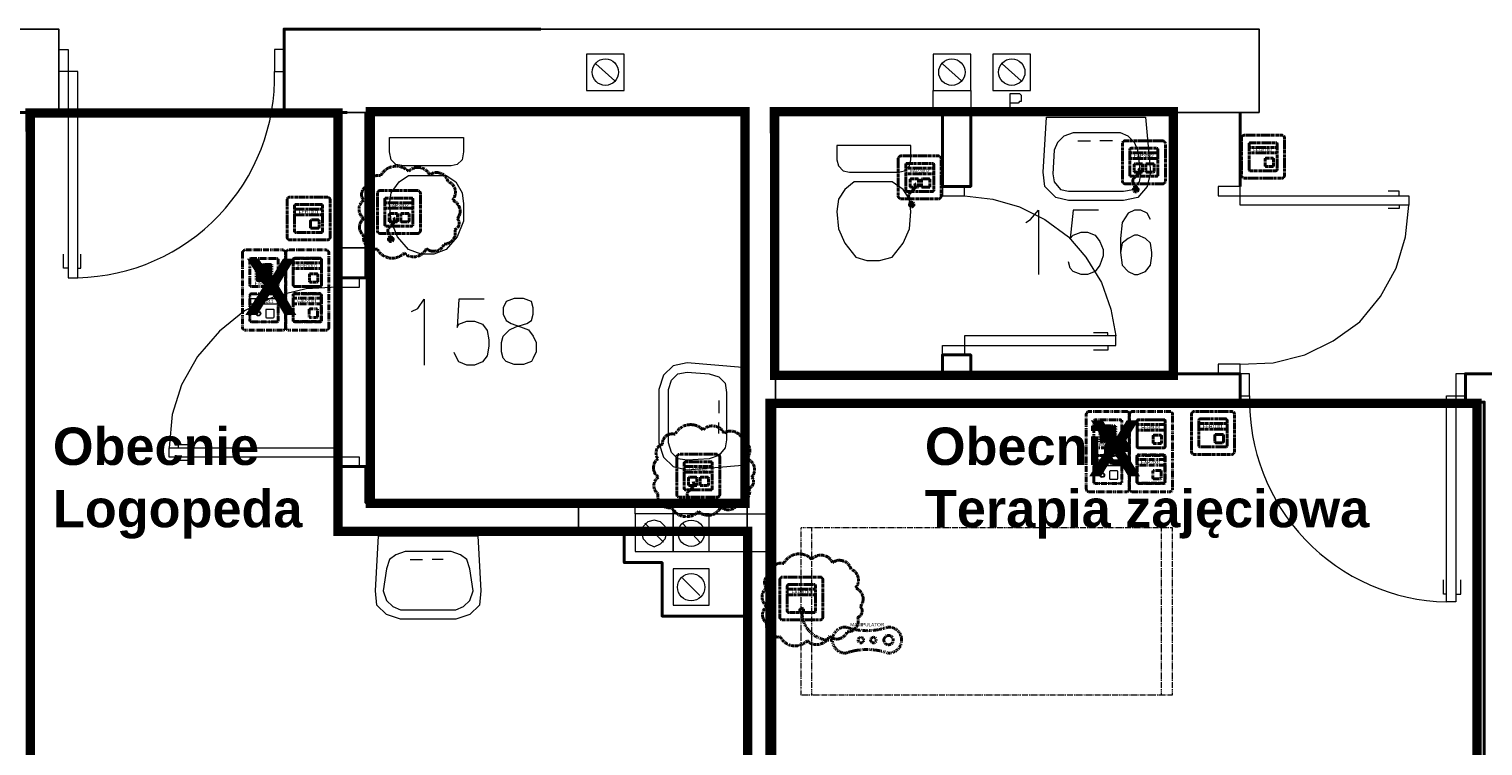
# Model space of a CAD drawing. Header units: millimetres. Extents: x 1 to 17496, y 1 to 30809.
# Tile 87 of 256: x 10915 to 11693, y 12607 to 12991. Entities that reach past the tile are written whole.
import ezdxf
from ezdxf.enums import TextEntityAlignment as Align

# ---------------------------------------------------------------- set-up
doc = ezdxf.new("R2010")
doc.units = ezdxf.units.MM
doc.linetypes.add('BORDER', pattern=[1.75, 0.5, -0.25, 0.5, -0.25, 0, -0.25])
doc.linetypes.add('CENTER', pattern=[2, 1.25, -0.25, 0.25, -0.25])
for name, color, linetype, lineweight in [('0_Przyz_do demontażu', 1, 'CENTER', 40), ('0_Przyz_do wyjasnienia', 90, 'CENTER', 40), ('0_Przyz_FAP2001', 1, 'BORDER', 40), ('0_Przyz_FAP3002', 1, 'CENTER', 40), ('0_Przyz_FAP3010', 1, 'CENTER', 40), ('0_Przyz_FEH-1001', 1, 'CENTER', 40), ('0_Przyz_FIM1100', 1, 'BORDER', 40), ('0_Przyz_Manipulator', 1, 'BORDER', 40), ('0_Przyz_opisy pom', 255, 'CENTER', 40), ('0_Przyz_Ramka x4', 1, 'BORDER', 40), ('0_Przyz_Sala chorych', 5, 'BORDER', 40), ('0_Przyz_WC pacjenta', 30, 'CENTER', 40), ('0_Przyz_łóżko', 150, 'BORDER', 40), ('2DE_OBJ_ABB-SIGNAL', 7, 'Continuous', 18)]:
    doc.layers.add(name, color=color, linetype=linetype, lineweight=lineweight)
for name, color, linetype in [('2DE_TXTMARK', 41, 'Continuous'), ('2DE_TXTNUM', 11, 'Continuous'), ('PDF _Geometria', 7, 'Continuous')]:
    doc.layers.add(name, color=color, linetype=linetype)
doc.styles.add('arial', font='arialbd.ttf')
doc.styles.add('CP_ATTR', font='ARIAL.TTF')
doc.styles.add('CP_ELATT', font='ARIAL.TTF')

# ---------------------------------------------------------------- blocks, each defined once
blk = doc.blocks.new('2de_abb_sig_045_1psoxj')
blk.add_lwpolyline([(0, 20), (0, 0, 0.414214), (1.5, -1.5), (21.5, -1.5, 0.414214), (23, 0), (23, 20, 0.414214), (21.5, 21.5), (1.5, 21.5, 0.414214)], format="xyb", close=True)
at = {"flags": 128}
for points in [[(4, 3.1), (4, 16.9)], [(4.6, 17.5), (18.4, 17.5)], [(19, 16.9), (19, 3.1)], [(18.4, 2.5), (4.6, 2.5)]]:
    blk.add_lwpolyline(points, dxfattribs=at)
for centre, start, end in [((4.6, 16.9), 90, 180), ((18.4, 16.9), 0, 90), ((4.6, 3.1), 180, 270), ((18.4, 3.1), 270, 0)]:
    blk.add_arc(centre, 0.6, start, end)
at = {"linetype": 'Continuous', "style": 'CP_ATTR', "flags": 9}
for tag in ['NAME', 'ARTICLE', 'MARK2', 'OTHER1', 'PRODUCT-TYPE', 'ORDER-NO', 'PRODUCER', 'VOLTAGE', 'CURRENT', 'POWER', 'CHARACTER', 'IP', 'OTHER', 'LINK', 'WEIGHT', 'NUMBER', 'GROUP', 'FUNCTION', 'EL-STATUS']:
    blk.add_attdef(tag, text='', height=0.00005, dxfattribs=at).set_placement((0, 0), align=Align.MIDDLE_LEFT)
at = {"layer": '2DE_TXTMARK', "linetype": 'ByBlock', "style": 'CP_ATTR', "width": 0.8, "flags": 8}
blk.add_attdef('MARK1', text='', height=1.8, dxfattribs=at).set_placement((11.5, 27), align=Align.CENTER)
at = {"layer": '2DE_TXTNUM', "style": 'CP_ELATT', "width": 0.8}
blk.add_attdef('TAG', text='', height=2.5, dxfattribs=at).set_placement((11.5, 23), align=Align.CENTER)
blk = doc.blocks.new('2de_abb_sig_012_53oms7o')
at = {"layer": '0_Przyz_FAP3010', "color": 1}
for p, q in [((15, 5), (0, 5)), ((15, 2), (0, 2)), ((6.68, -7.5), (6.68, -5.79)), ((8.63, -7.5), (8.63, -5.79))]:
    blk.add_line(p, q, dxfattribs=at)
at = {"layer": '0_Przyz_FAP3010', "color": 1, "flags": 128}
for points in [[(0, -6.9), (0, 6.9)], [(0.6, 7.5), (14.4, 7.5)], [(15, 6.9), (15, -6.9)], [(14.4, -7.5), (0.6, -7.5)]]:
    blk.add_lwpolyline(points, dxfattribs=at)
at = {"layer": '0_Przyz_FAP3010', "color": 1}
for centre, radius, start, end in [((0.6, 6.9), 0.6, 90, 180), ((14.4, 6.9), 0.6, 0, 90), ((0.6, -6.9), 0.6, 180, 270), ((7.65, -6.54), 1.23, 37.66917, 142.33083), ((14.4, -6.9), 0.6, 270, 0)]:
    blk.add_arc(centre, radius, start, end, dxfattribs=at)
at = {"layer": '0_Przyz_FAP3010', "color": 1, "style": 'CP_ELATT', "width": 0.8}
blk.add_attdef('TAG', text='', height=2.5, dxfattribs=at).set_placement((7.5, 9), align=Align.CENTER)
at = {"layer": '0_Przyz_FAP3010', "color": 1, "linetype": 'ByBlock', "style": 'CP_ATTR', "width": 0.8, "flags": 8}
blk.add_attdef('MARK1', text='', height=1.8, dxfattribs=at).set_placement((7.5, 3.5), align=Align.MIDDLE_CENTER)
at = {"layer": '0_Przyz_FAP3010', "color": 1, "linetype": 'Continuous', "style": 'CP_ATTR', "flags": 9}
for tag in ['NAME', 'ARTICLE', 'MARK2', 'OTHER1', 'PRODUCT-TYPE', 'ORDER-NO', 'PRODUCER', 'VOLTAGE', 'CURRENT', 'POWER', 'CHARACTER', 'IP', 'OTHER', 'LINK', 'WEIGHT', 'NUMBER', 'GROUP', 'FUNCTION', 'EL-STATUS']:
    blk.add_attdef(tag, text='', height=0.00005, dxfattribs=at).set_placement((0, -6.9), align=Align.MIDDLE_LEFT)
blk = doc.blocks.new('2de_abb_sig_011_53jswgj')
blk.add_hatch(color=256).paths.add_polyline_path([(4.43, -14.56, 0.52796), (2.73, -13.39, 1.894083)])
for p, q in [((15, 5), (0, 5)), ((15, 2), (0, 2)), ((2.32, -1.2), (2.32, -4.8)), ((6.38, -0.75), (2.76, -0.75)), ((2.77, -5.25), (6.37, -5.25)), ((4.46, -6.18), (2.81, -7.85)), ((6.82, -4.8), (6.82, -1.2)), ((6.82, -4.35), (6.82, -4.35)), ((8.47, -1.2), (8.47, -4.8)), ((12.53, -0.75), (8.91, -0.75)), ((8.92, -5.25), (12.52, -5.25)), ((12.97, -4.8), (12.97, -1.2)), ((12.97, -4.35), (12.97, -4.35)), ((1.71, -10.8), (3.18, -14.56))]:
    blk.add_line(p, q)
at = {"flags": 128}
for points in [[(0, -6.9), (0, 6.9)], [(0.6, 7.5), (14.4, 7.5)], [(15, 6.9), (15, -6.9)], [(14.4, -7.5), (0.6, -7.5)]]:
    blk.add_lwpolyline(points, dxfattribs=at)
blk.add_circle((3.18, -14.56), 1.25)
for centre, radius, start, end in [((0.6, 6.9), 0.6, 90, 180), ((14.4, 6.9), 0.6, 0, 90), ((0.6, -6.9), 0.6, 180, 270), ((2.77, -1.2), 0.45, 88.75983, 180), ((2.77, -4.8), 0.45, 180, 270), ((2.77, -4.52), 2.36, 315.55137, 40.26904), ((6.37, -1.2), 0.45, 0, 91.24017), ((6.37, -4.8), 0.45, 270, 0), ((8.92, -1.2), 0.45, 88.75983, 180), ((8.92, -4.8), 0.45, 180, 270), ((12.52, -1.2), 0.45, 0, 91.24017), ((12.52, -4.8), 0.45, 270, 0), ((14.4, -6.9), 0.6, 270, 0), ((3.91, -9.94), 2.36, 117.73799, 201.32906)]:
    blk.add_arc(centre, radius, start, end)
at = {"linetype": 'Continuous', "style": 'CP_ATTR', "flags": 9}
for tag in ['NAME', 'ARTICLE', 'MARK2', 'OTHER1', 'PRODUCT-TYPE', 'ORDER-NO', 'PRODUCER', 'VOLTAGE', 'CURRENT', 'POWER', 'CHARACTER', 'IP', 'OTHER', 'LINK', 'WEIGHT', 'NUMBER', 'GROUP', 'FUNCTION', 'EL-STATUS']:
    blk.add_attdef(tag, text='', height=0.00005, dxfattribs=at).set_placement((0, -6.9), align=Align.MIDDLE_LEFT)
at = {"layer": '2DE_TXTMARK', "linetype": 'ByBlock', "style": 'CP_ATTR', "width": 0.8, "flags": 8}
blk.add_attdef('MARK1', text='', height=1.8, dxfattribs=at).set_placement((7.5, 3.5), align=Align.MIDDLE_CENTER)
at = {"layer": '2DE_TXTNUM', "style": 'CP_ELATT', "width": 0.8}
blk.add_attdef('TAG', text='', height=2.5, dxfattribs=at).set_placement((7.5, 9), align=Align.CENTER)
blk = doc.blocks.new('2de_abb_sig_001_fzxmh7f')
for p, q in [((15, 5), (0, 5)), ((15, 2), (0, 2)), ((8.57, -1.2), (8.57, -4.8)), ((12.63, -0.75), (9.01, -0.75)), ((9.02, -5.25), (12.62, -5.25)), ((13.07, -4.8), (13.07, -1.2)), ((13.07, -4.35), (13.07, -4.35))]:
    blk.add_line(p, q)
at = {"flags": 128}
for points in [[(0, -6.9), (0, 6.9)], [(0.6, 7.5), (14.4, 7.5)], [(15, 6.9), (15, -6.9)], [(14.4, -7.5), (0.6, -7.5)]]:
    blk.add_lwpolyline(points, dxfattribs=at)
for centre, radius, start, end in [((0.6, 6.9), 0.6, 90, 180), ((14.4, 6.9), 0.6, 0, 90), ((0.6, -6.9), 0.6, 180, 270), ((9.02, -1.2), 0.45, 88.75983, 180), ((9.02, -4.8), 0.45, 180, 270), ((12.62, -1.2), 0.45, 0, 91.24017), ((12.62, -4.8), 0.45, 270, 0), ((14.4, -6.9), 0.6, 270, 0)]:
    blk.add_arc(centre, radius, start, end)
at = {"linetype": 'Continuous', "style": 'CP_ATTR', "flags": 9}
for tag in ['NAME', 'ARTICLE', 'MARK2', 'OTHER1', 'PRODUCT-TYPE', 'ORDER-NO', 'PRODUCER', 'VOLTAGE', 'CURRENT', 'POWER', 'CHARACTER', 'IP', 'OTHER', 'LINK', 'WEIGHT', 'NUMBER', 'GROUP', 'FUNCTION', 'EL-STATUS']:
    blk.add_attdef(tag, text='', height=0.00005, dxfattribs=at).set_placement((0, -6.9), align=Align.MIDDLE_LEFT)
at = {"layer": '2DE_TXTMARK', "linetype": 'ByBlock', "style": 'CP_ATTR', "width": 0.8, "flags": 8}
blk.add_attdef('MARK1', text='', height=1.8, dxfattribs=at).set_placement((7.5, 3.5), align=Align.MIDDLE_CENTER)
at = {"layer": '2DE_TXTNUM', "style": 'CP_ELATT', "width": 0.8}
blk.add_attdef('TAG', text='', height=2.5, dxfattribs=at).set_placement((7.5, 9), align=Align.CENTER)
blk = doc.blocks.new('2de_abb_sig_n52_f0txfx9')
for centre, radius in [((-46.34, -15.39), 2.5), ((-38.25, -15.39), 1.5), ((-31.53, -15.39), 1.5)]:
    blk.add_circle(centre, radius)
for centre, radius, start, end in [((-15.05, -0.39), 15.06, 265.11181, 1.48602), ((-46.34, -15.39), 7, 90, 270), ((-34.83, 24.3), 34.66, 250.62217, 289.37783), ((-23.33, -15.39), 7, 270, 90), ((-34.83, -55.09), 34.66, 70.62217, 109.37783)]:
    blk.add_arc(centre, radius, start, end)
at = {"linetype": 'Continuous', "style": 'CP_ATTR', "flags": 9}
for tag in ['ARTICLE', 'NAME', 'EL-STATUS', 'FUNCTION', 'GROUP', 'NUMBER', 'WEIGHT', 'LINK', 'OTHER', 'IP', 'CHARACTER', 'POWER', 'CURRENT', 'VOLTAGE', 'PRODUCER', 'ORDER-NO', 'PRODUCT-TYPE', 'OTHER1', 'MARK2']:
    blk.add_attdef(tag, text='', height=0.00005, dxfattribs=at).set_placement((-46.34, -22.39), align=Align.MIDDLE_LEFT)
at = {"layer": '2DE_TXTMARK', "linetype": 'ByBlock', "style": 'CP_ATTR', "width": 0.8, "flags": 8}
blk.add_attdef('MARK1', text='', height=1.8, dxfattribs=at).set_placement((-34.94, -7.09), align=Align.MIDDLE_CENTER)
at = {"layer": '2DE_TXTNUM', "style": 'CP_ELATT', "width": 0.8}
blk.add_attdef('TAG', text='', height=2.5, dxfattribs=at).set_placement((-34.94, -4.09), align=Align.CENTER)
blk = doc.blocks.new('2de_abb_sig_046_18mvjo')
blk.add_lwpolyline([(0, 40), (0, 0, 0.414214), (1.5, -1.5), (21.5, -1.5, 0.414214), (23, 0), (23, 40, 0.414214), (21.5, 41.5), (1.5, 41.5, 0.414214)], format="xyb", close=True)
at = {"flags": 128}
for points in [[(4, 22.6), (4, 36.4)], [(4.6, 37), (18.4, 37)], [(19, 36.4), (19, 22.6)], [(4, 3.6), (4, 17.4)], [(18.4, 22), (4.6, 22)], [(4.6, 18), (18.4, 18)], [(19, 17.4), (19, 3.6)], [(18.4, 3), (4.6, 3)]]:
    blk.add_lwpolyline(points, dxfattribs=at)
for centre, start, end in [((4.6, 36.4), 90, 180), ((18.4, 36.4), 0, 90), ((4.6, 22.6), 180, 270), ((4.6, 17.4), 90, 180), ((18.4, 22.6), 270, 0), ((18.4, 17.4), 0, 90), ((4.6, 3.6), 180, 270), ((18.4, 3.6), 270, 0)]:
    blk.add_arc(centre, 0.6, start, end)
at = {"linetype": 'Continuous', "style": 'CP_ATTR', "flags": 9}
for tag in ['NAME', 'ARTICLE', 'MARK2', 'OTHER1', 'PRODUCT-TYPE', 'ORDER-NO', 'PRODUCER', 'VOLTAGE', 'CURRENT', 'POWER', 'CHARACTER', 'IP', 'OTHER', 'LINK', 'WEIGHT', 'NUMBER', 'GROUP', 'FUNCTION', 'EL-STATUS']:
    blk.add_attdef(tag, text='', height=0.00005, dxfattribs=at).set_placement((0, 0), align=Align.MIDDLE_LEFT)
at = {"layer": '2DE_TXTMARK', "linetype": 'ByBlock', "style": 'CP_ATTR', "width": 0.8, "flags": 8}
blk.add_attdef('MARK1', text='', height=1.8, dxfattribs=at).set_placement((11.5, 47), align=Align.CENTER)
at = {"layer": '2DE_TXTNUM', "style": 'CP_ELATT', "width": 0.8}
blk.add_attdef('TAG', text='', height=2.5, dxfattribs=at).set_placement((11.5, 43), align=Align.CENTER)
blk = doc.blocks.new('2de_abb_sig_006_fzxhx6d')
at = {"flags": 128}
for points in [[(0, -6.9), (0, 6.9)], [(0.6, 7.5), (14.4, 7.5)], [(15, 6.9), (15, -6.9)], [(14.4, -7.5), (0.6, -7.5)]]:
    blk.add_lwpolyline(points, dxfattribs=at)
for points in [[(3.45, 4.27), (11.55, 4.27)], [(11.55, 3.82), (3.45, 3.82)], [(3.45, 3.37), (11.55, 3.37)], [(11.55, 2.92), (3.45, 2.92)], [(3.45, 2.47), (11.55, 2.47)], [(11.55, 2.02), (3.45, 2.02)], [(3.45, 1.57), (11.55, 1.57)], [(11.55, 1.12), (3.45, 1.12)], [(3.45, 0.67), (11.55, 0.67)], [(11.55, 0.22), (3.45, 0.22)], [(3.45, -0.22), (11.55, -0.22)], [(11.55, -0.67), (3.45, -0.67)], [(3.45, -1.12), (11.55, -1.12)], [(11.55, -1.57), (3.45, -1.57)], [(3.45, -2.02), (11.55, -2.02)], [(11.55, -2.47), (3.45, -2.47)], [(3.45, -2.92), (11.55, -2.92)], [(11.55, -3.37), (3.45, -3.37)], [(3.45, -3.82), (11.55, -3.82)], [(11.55, -4.27), (3.45, -4.27)]]:
    blk.add_lwpolyline(points)
for centre, radius, start, end in [((0.6, 6.9), 0.6, 90, 180), ((3.45, 4.05), 0.225, 90, 270), ((3.45, 3.15), 0.225, 90, 270), ((3.45, 2.25), 0.225, 90, 270), ((3.45, 1.35), 0.225, 90, 270), ((3.45, 0.45), 0.225, 90, 270), ((11.55, 4.05), 0.225, 270, 90), ((11.55, 3.15), 0.225, 270, 90), ((11.55, 2.25), 0.225, 270, 90), ((11.55, 1.35), 0.225, 270, 90), ((11.55, 0.45), 0.225, 270, 90), ((14.4, 6.9), 0.6, 0, 90), ((0.6, -6.9), 0.6, 180, 270), ((3.45, -0.45), 0.225, 90, 270), ((3.45, -1.35), 0.225, 90, 270), ((3.45, -2.25), 0.225, 90, 270), ((3.45, -3.15), 0.225, 90, 270), ((3.45, -4.05), 0.225, 90, 270), ((11.55, -0.45), 0.225, 270, 90), ((11.55, -1.35), 0.225, 270, 90), ((11.55, -2.25), 0.225, 270, 90), ((11.55, -3.15), 0.225, 270, 90), ((11.55, -4.05), 0.225, 270, 90), ((14.4, -6.9), 0.6, 270, 0)]:
    blk.add_arc(centre, radius, start, end)
at = {"linetype": 'Continuous', "style": 'CP_ATTR', "flags": 9}
for tag in ['NAME', 'ARTICLE', 'MARK2', 'OTHER1', 'PRODUCT-TYPE', 'ORDER-NO', 'PRODUCER', 'VOLTAGE', 'CURRENT', 'POWER', 'CHARACTER', 'IP', 'OTHER', 'LINK', 'WEIGHT', 'NUMBER', 'GROUP', 'FUNCTION', 'EL-STATUS']:
    blk.add_attdef(tag, text='', height=0.00005, dxfattribs=at).set_placement((0, -6.9), align=Align.MIDDLE_LEFT)
at = {"layer": '2DE_TXTMARK', "linetype": 'ByBlock', "style": 'CP_ATTR', "width": 0.8, "flags": 8}
blk.add_attdef('MARK1', text='', height=1.8, dxfattribs=at).set_placement((7.5, -5.89), align=Align.MIDDLE_CENTER)
at = {"layer": '2DE_TXTNUM', "style": 'CP_ELATT', "width": 0.8}
blk.add_attdef('TAG', text='', height=2.5, dxfattribs=at).set_placement((7.5, 9), align=Align.CENTER)
blk = doc.blocks.new('2de_abb_sig_013_53790e7')
for p, q in [((15, 5), (0, 5)), ((15, 2), (0, 2)), ((8.47, -1.2), (8.47, -4.8)), ((12.53, -0.75), (8.91, -0.75)), ((8.92, -5.25), (12.52, -5.25)), ((12.97, -4.8), (12.97, -1.2)), ((12.97, -4.35), (12.97, -4.35))]:
    blk.add_line(p, q)
at = {"flags": 128}
for points in [[(0, -6.9), (0, 6.9)], [(0.6, 7.5), (14.4, 7.5)], [(15, 6.9), (15, -6.9)], [(14.4, -7.5), (0.6, -7.5)]]:
    blk.add_lwpolyline(points, dxfattribs=at)
at = {"ltscale": 0.2}
for centre, radius in [((4.57, -2.98), 1.25), ((4.57, -3), 0.95)]:
    blk.add_circle(centre, radius, dxfattribs=at)
for centre, radius, start, end in [((0.6, 6.9), 0.6, 90, 180), ((14.4, 6.9), 0.6, 0, 90), ((0.6, -6.9), 0.6, 180, 270), ((8.92, -1.2), 0.45, 88.75983, 180), ((8.92, -4.8), 0.45, 180, 270), ((12.52, -1.2), 0.45, 0, 91.24017), ((12.52, -4.8), 0.45, 270, 0), ((14.4, -6.9), 0.6, 270, 0)]:
    blk.add_arc(centre, radius, start, end)
at = {"linetype": 'Continuous', "style": 'CP_ATTR', "flags": 9}
for tag in ['NAME', 'ARTICLE', 'MARK2', 'OTHER1', 'PRODUCT-TYPE', 'ORDER-NO', 'PRODUCER', 'VOLTAGE', 'CURRENT', 'POWER', 'CHARACTER', 'IP', 'OTHER', 'LINK', 'WEIGHT', 'NUMBER', 'GROUP', 'FUNCTION', 'EL-STATUS']:
    blk.add_attdef(tag, text='', height=0.00005, dxfattribs=at).set_placement((0, -6.9), align=Align.MIDDLE_LEFT)
at = {"layer": '2DE_TXTMARK', "linetype": 'ByBlock', "style": 'CP_ATTR', "width": 0.8, "flags": 8}
blk.add_attdef('MARK1', text='', height=1.8, dxfattribs=at).set_placement((7.5, 3.5), align=Align.MIDDLE_CENTER)
at = {"layer": '2DE_TXTNUM', "style": 'CP_ELATT', "width": 0.8}
blk.add_attdef('TAG', text='', height=2.5, dxfattribs=at).set_placement((7.5, 9), align=Align.CENTER)
blk = doc.blocks.new('2de_abb_sig_010_fzx1zps')
for p, q in [((15, 5), (0, 5)), ((15, 2), (0, 2)), ((8.57, -1.2), (8.57, -4.8)), ((12.63, -0.75), (9.01, -0.75)), ((9.02, -5.25), (12.62, -5.25)), ((13.07, -4.8), (13.07, -1.2)), ((13.07, -4.35), (13.07, -4.35))]:
    blk.add_line(p, q)
at = {"flags": 128}
for points in [[(0, -6.9), (0, 6.9)], [(0.6, 7.5), (14.4, 7.5)], [(15, 6.9), (15, -6.9)], [(14.4, -7.5), (0.6, -7.5)]]:
    blk.add_lwpolyline(points, dxfattribs=at)
for centre, radius, start, end in [((0.6, 6.9), 0.6, 90, 180), ((14.4, 6.9), 0.6, 0, 90), ((0.6, -6.9), 0.6, 180, 270), ((9.02, -1.2), 0.45, 88.75983, 180), ((9.02, -4.8), 0.45, 180, 270), ((12.62, -1.2), 0.45, 0, 91.24017), ((12.62, -4.8), 0.45, 270, 0), ((14.4, -6.9), 0.6, 270, 0)]:
    blk.add_arc(centre, radius, start, end)
at = {"linetype": 'Continuous', "style": 'CP_ATTR', "flags": 9}
for tag in ['NAME', 'ARTICLE', 'MARK2', 'OTHER1', 'PRODUCT-TYPE', 'ORDER-NO', 'PRODUCER', 'VOLTAGE', 'CURRENT', 'POWER', 'CHARACTER', 'IP', 'OTHER', 'LINK', 'WEIGHT', 'NUMBER', 'GROUP', 'FUNCTION', 'EL-STATUS']:
    blk.add_attdef(tag, text='', height=0.00005, dxfattribs=at).set_placement((0, -6.9), align=Align.MIDDLE_LEFT)
at = {"layer": '2DE_TXTMARK', "linetype": 'ByBlock', "style": 'CP_ATTR', "width": 0.8, "flags": 8}
blk.add_attdef('MARK1', text='', height=1.8, dxfattribs=at).set_placement((7.5, 3.5), align=Align.MIDDLE_CENTER)
at = {"layer": '2DE_TXTNUM', "style": 'CP_ELATT', "width": 0.8}
blk.add_attdef('TAG', text='', height=2.5, dxfattribs=at).set_placement((7.5, 9), align=Align.CENTER)

msp = doc.modelspace()

# ---------------------------------------------------------------- linework, layer by layer
at = {"layer": '0_Przyz_do wyjasnienia'}
for points in [[(11103.53, 12912.34, -0.5206), (11118.39, 12914.71, -0.5206), (11118.39, 12914.71, -0.5206), (11129.68, 12912.93, -0.5206), (11129.68, 12912.93, -0.5206), (11139.49, 12909.36, -0.5206), (11139.49, 12909.36, -0.5206), (11141.87, 12899.26, -0.5206), (11141.87, 12899.26, -0.5206), (11144.54, 12889.45, -0.5206), (11144.54, 12889.45, -0.5206), (11143.05, 12883.51, -0.5206), (11143.05, 12883.51, -0.5206), (11137.41, 12875.78, -0.5206), (11137.41, 12875.78, -0.5206), (11127.9, 12873.4, -0.5206), (11127.9, 12873.4, -0.5206), (11116.01, 12871.03, -0.5206), (11116.01, 12871.03, -0.5206), (11101.74, 12873.11, -0.5206), (11101.74, 12873.11, -0.5206), (11094.31, 12880.54, -0.5206), (11094.31, 12880.54, -0.5206), (11094.61, 12889.45, -0.5206), (11094.61, 12889.45, -0.5206), (11094.31, 12899.26, -0.5206), (11094.31, 12899.26, -0.5206), (11096.69, 12906.99, -0.5206), (11096.69, 12906.99, -0.5206)], [(11260.96, 12774.02, -0.5206), (11275.82, 12776.39, -0.5206), (11275.82, 12776.39, -0.5206), (11287.11, 12774.61, -0.5206), (11287.11, 12774.61, -0.5206), (11296.92, 12771.04, -0.5206), (11296.92, 12771.04, -0.5206), (11299.3, 12760.94, -0.5206), (11299.3, 12760.94, -0.5206), (11301.97, 12751.13, -0.5206), (11301.97, 12751.13, -0.5206), (11300.49, 12745.19, -0.5206), (11300.49, 12745.19, -0.5206), (11294.84, 12737.46, -0.5206), (11294.84, 12737.46, -0.5206), (11285.33, 12735.08, -0.5206), (11285.33, 12735.08, -0.5206), (11273.44, 12732.7, -0.5206), (11273.44, 12732.7, -0.5206), (11259.17, 12734.78, -0.5206), (11259.17, 12734.78, -0.5206), (11251.74, 12742.21, -0.5206), (11251.74, 12742.21, -0.5206), (11252.04, 12751.13, -0.5206), (11252.04, 12751.13, -0.5206), (11251.74, 12760.94, -0.5206), (11251.74, 12760.94, -0.5206), (11254.12, 12768.67, -0.5206), (11254.12, 12768.67, -0.5206)], [(11319.02, 12704.85, -0.5206), (11333.88, 12707.22, -0.5206), (11333.88, 12707.22, -0.5206), (11345.17, 12705.44, -0.5206), (11345.17, 12705.44, -0.5206), (11354.98, 12701.87, -0.5206), (11354.98, 12701.87, -0.5206), (11357.36, 12691.77, -0.5206), (11357.36, 12691.77, -0.5206), (11360.03, 12681.96, -0.5206), (11360.03, 12681.96, -0.5206), (11358.55, 12676.02, -0.5206), (11358.55, 12676.02, -0.5206), (11352.9, 12668.29, -0.5206), (11352.9, 12668.29, -0.5206), (11343.39, 12665.91, -0.5206), (11343.39, 12665.91, -0.5206), (11331.5, 12663.54, -0.5206), (11331.5, 12663.54, -0.5206), (11317.24, 12665.62, -0.5206), (11317.24, 12665.62, -0.5206), (11309.81, 12673.05, -0.5206), (11309.81, 12673.05, -0.5206), (11310.1, 12681.96, -0.5206), (11310.1, 12681.96, -0.5206), (11309.81, 12691.77, -0.5206), (11309.81, 12691.77, -0.5206), (11312.18, 12699.5, -0.5206), (11312.18, 12699.5, -0.5206)]]:
    msp.add_lwpolyline(points, format="xyb", close=True, dxfattribs=at)
at = {"layer": '0_Przyz_Sala chorych', "ltscale": 500, "const_width": 5}
for points in [[(10916.08, 12946), (11080.61, 12946), (11080.61, 12722.03), (11299.65, 12722.03), (11299.65, 12276.63), (10916.31, 12276.63)], [(11311.67, 12790.5), (11689.62, 12790.5), (11689.62, 12276.75), (11311.72, 12276.75)]]:
    msp.add_lwpolyline(points, close=True, dxfattribs=at)
at = {"layer": '0_Przyz_WC pacjenta', "ltscale": 500, "const_width": 5}
for points in [[(11097.97, 12946.72), (11298.31, 12946.72), (11298.31, 12737.01), (11098.02, 12737.01)], [(11314.07, 12946.72), (11527.25, 12946.72), (11527.25, 12805.51), (11314.12, 12805.51)]]:
    msp.add_lwpolyline(points, close=True, dxfattribs=at)
at = {"layer": '0_Przyz_łóżko', "lineweight": 18}
msp.add_lwpolyline([(11526.83, 12634.61), (11526.83, 12723.89), (11328.07, 12723.89), (11328.07, 12634.61)], close=True, dxfattribs=at)
for points in [[(11333.97, 12634.61), (11333.97, 12723.89)], [(11520.94, 12634.61), (11520.94, 12723.89)]]:
    msp.add_lwpolyline(points, dxfattribs=at)
at = {"layer": 'PDF _Geometria', "lineweight": 25}
msp.add_lwpolyline([(10641.66, 12990.87), (10931.38, 12990.87), (10931.38, 12946.24), (10641.66, 12946.24)], close=True, dxfattribs=at)
at = {"layer": 'PDF _Geometria', "lineweight": 40}
for points in [[(11189.1, 12990.87), (11051.82, 12990.87), (11051.82, 12946.24), (11085.51, 12946.24)], [(10901.9, 12276.67), (10901.9, 12790.42), (10650.08, 12790.42), (10650.08, 12805.58), (10901.9, 12805.58), (10901.9, 12946.24), (10916.22, 12946.24), (10916.22, 12276.67)], [(11095.62, 12946.24), (11095.62, 12857.8), (11080.46, 12857.8), (11080.46, 12946.24)], [(11419.03, 12946.24), (11419.03, 12906.65), (11403.87, 12906.65), (11403.87, 12946.24)], [(11563.05, 12906.65), (11563.05, 12946.24)], [(11314.59, 12806.43), (11403.87, 12806.43), (11403.87, 12816.53), (11419.03, 12816.53), (11419.03, 12806.43), (11563.05, 12806.43), (11563.05, 12791.27), (11314.59, 12791.27)], [(11707.91, 12276.67), (11707.91, 12791.27), (11718.02, 12791.27), (11718.02, 12806.43), (11683.49, 12806.43), (11683.49, 12791.27), (11693.59, 12791.27), (11693.59, 12276.67)], [(11299.43, 12737.36), (11095.62, 12737.36), (11095.62, 12756.74), (11080.46, 12756.74), (11080.46, 12722.2), (11233.74, 12722.2), (11233.74, 12705.36), (11253.95, 12705.36), (11253.95, 12676.72), (11299.43, 12676.72)]]:
    msp.add_lwpolyline(points, dxfattribs=at)
at = {"layer": 'PDF _Geometria', "lineweight": 25}
for points in [[(11333.97, 12276.67), (11314.59, 12276.67), (11314.59, 12946.24), (11573.16, 12946.24), (11573.16, 12990.87), (11189.1, 12990.87)], [(11085.51, 12946.24), (11299.43, 12946.24), (11299.43, 12737.36), (11299.43, 12276.67), (11280.91, 12276.67)]]:
    msp.add_lwpolyline(points, dxfattribs=at)
at = {"layer": 'PDF _Geometria', "lineweight": 18}
for points in [[(10941.49, 12857.8), (10941.49, 12968.13), (10931.38, 12968.13), (10931.38, 12979.93), (10936.44, 12979.93), (10936.44, 12857.8)], [(11051.82, 12968.13), (11051.82, 12979.93), (11046.77, 12979.93), (11046.77, 12968.13)], [(11233.74, 12958.03), (11233.74, 12977.4), (11213.53, 12977.4), (11213.53, 12958.03)], [(11419.03, 12958.03), (11419.03, 12977.4), (11398.82, 12977.4), (11398.82, 12958.03)], [(11451.03, 12958.03), (11451.03, 12977.4), (11430.82, 12977.4), (11430.82, 12958.03)], [(11512.52, 12943.71), (11515.04, 12914.23), (11513.36, 12906.65), (11508.31, 12900.76), (11500.73, 12899.07), (11471.25, 12899.07), (11464.51, 12900.76), (11458.61, 12906.65), (11457.77, 12914.23), (11459.46, 12943.71)], [(11108.25, 12925.18), (11108.25, 12932.76), (11147.83, 12932.76), (11147.83, 12925.18), (11146.99, 12920.97), (11144.46, 12918.44), (11141.1, 12917.6), (11115.83, 12917.6), (11111.62, 12918.44), (11109.09, 12920.97)], [(11387.03, 12920.97), (11387.03, 12928.55), (11347.44, 12928.55), (11347.44, 12920.97), (11348.28, 12917.6), (11350.81, 12915.07), (11354.18, 12914.23), (11380.29, 12914.23), (11383.66, 12915.07), (11386.18, 12917.6)], [(11499.04, 12935.29), (11473.77, 12935.29), (11468.72, 12933.6), (11465.35, 12930.23), (11463.67, 12926.02), (11462.83, 12913.39), (11463.67, 12909.18), (11467.04, 12904.97), (11471.25, 12904.13), (11500.73, 12904.13), (11505.78, 12904.97), (11509.15, 12909.18), (11509.99, 12913.39), (11508.31, 12926.02), (11506.62, 12930.23), (11503.25, 12933.6)], [(11118.36, 12912.55), (11138.57, 12912.55), (11143.62, 12909.18), (11146.99, 12903.28), (11147.83, 12897.39), (11147.83, 12888.12), (11144.46, 12879.7), (11138.57, 12872.96), (11131.83, 12870.44), (11125.09, 12870.44), (11118.36, 12872.96), (11112.46, 12879.7), (11109.09, 12888.12), (11108.25, 12897.39), (11109.09, 12903.28), (11113.3, 12909.18)], [(11376.92, 12909.18), (11356.71, 12909.18), (11351.65, 12904.97), (11348.28, 12899.91), (11347.44, 12893.18), (11348.28, 12883.91), (11351.65, 12876.33), (11357.55, 12868.75), (11363.44, 12867.07), (11370.18, 12867.07), (11376.92, 12868.75), (11382.81, 12876.33), (11386.18, 12883.91), (11387.03, 12893.18), (11386.18, 12899.91), (11382.81, 12904.97)], [(11415.66, 12901.6), (11415.66, 12906.65), (11403.87, 12906.65), (11403.87, 12901.6)], [(11653.17, 12896.55), (11563.05, 12896.55), (11563.05, 12906.65), (11551.26, 12906.65), (11551.26, 12901.6), (11653.17, 12901.6)], [(11080.46, 12882.23), (11080.46, 12864.54)], [(11095.62, 12864.54), (11095.62, 12882.23)], [(11092.25, 12852.75), (11092.25, 12857.8), (11080.46, 12857.8), (11080.46, 12852.75)], [(11174.87, 12846.72), (11170.66, 12845.03), (11168.97, 12841.66), (11168.97, 12838.3), (11170.66, 12834.93), (11173.18, 12833.24), (11178.24, 12831.56), (11182.45, 12829.87), (11184.97, 12826.5), (11186.66, 12823.14), (11186.66, 12818.08), (11184.97, 12814.71), (11184.13, 12813.03), (11179.92, 12811.34), (11174.87, 12811.34), (11170.66, 12813.03), (11168.97, 12814.71), (11168.13, 12818.08), (11168.13, 12823.14), (11168.97, 12826.5), (11172.34, 12829.87), (11175.71, 12831.56), (11181.6, 12833.24), (11184.13, 12834.93), (11184.97, 12838.3), (11184.97, 12841.66), (11184.13, 12845.03), (11179.92, 12846.72)], [(11496.51, 12826.64), (11415.66, 12826.64), (11415.66, 12816.53), (11403.87, 12816.53), (11403.87, 12821.59), (11496.51, 12821.59)], [(11296.91, 12809.8), (11267.43, 12812.32), (11259.85, 12810.64), (11254.8, 12805.58), (11252.27, 12798), (11252.27, 12769.37), (11254.8, 12761.79), (11259.85, 12756.74), (11267.43, 12755.05), (11296.91, 12757.58)], [(11563.05, 12806.43), (11563.05, 12811.48), (11551.26, 12811.48), (11551.26, 12806.43)], [(11288.49, 12796.32), (11288.49, 12771.05), (11287.64, 12766.84), (11284.27, 12762.63), (11279.22, 12760.95), (11267.43, 12760.1), (11262.38, 12760.95), (11259.01, 12764.32), (11257.32, 12769.37), (11257.32, 12798), (11259.01, 12803.06), (11262.38, 12806.43), (11267.43, 12807.27), (11279.22, 12806.43), (11284.27, 12804.74), (11287.64, 12801.37)], [(11568.1, 12794.64), (11568.1, 12806.43), (11563.05, 12806.43), (11563.05, 12794.64)], [(11673.38, 12684.3), (11673.38, 12794.64), (11683.49, 12794.64), (11683.49, 12806.43), (11678.43, 12806.43), (11678.43, 12684.3)], [(10990.34, 12766.84), (11080.46, 12766.84), (11080.46, 12756.74), (11092.25, 12756.74), (11092.25, 12761.79), (10990.34, 12761.79)], [(11217.74, 12737.36), (11200.05, 12737.36)], [(11259.85, 12711.26), (11259.85, 12731.47), (11239.64, 12731.47), (11239.64, 12711.26)], [(11249.74, 12728.1), (11246.37, 12727.26), (11243.85, 12724.73), (11243.01, 12721.36), (11243.85, 12717.99), (11246.37, 12715.47), (11249.74, 12713.78), (11253.11, 12715.47), (11255.64, 12717.99), (11256.48, 12721.36), (11255.64, 12724.73), (11253.11, 12727.26)], [(11279.22, 12711.26), (11279.22, 12731.47), (11259.85, 12731.47), (11259.85, 12711.26)], [(11155.41, 12719.68), (11157.1, 12690.2), (11156.26, 12682.62), (11151.2, 12677.57), (11143.62, 12675.04), (11114.14, 12675.04), (11106.56, 12677.57), (11101.51, 12682.62), (11100.67, 12690.2), (11102.35, 12719.68)], [(11141.1, 12711.26), (11116.67, 12711.26), (11111.62, 12709.57), (11108.25, 12707.04), (11106.56, 12701.99), (11104.88, 12690.2), (11106.56, 12685.15), (11109.93, 12681.78), (11114.14, 12680.09), (11143.62, 12680.09), (11147.83, 12681.78), (11151.2, 12685.15), (11152.89, 12690.2), (11151.2, 12701.99), (11149.52, 12707.04), (11146.15, 12709.57)], [(11279.22, 12682.62), (11279.22, 12701.99), (11259.85, 12701.99), (11259.85, 12682.62)], [(11299.43, 12675.04), (11299.43, 12657.35)], [(11314.59, 12657.35), (11314.59, 12675.04)]]:
    msp.add_lwpolyline(points, close=True, dxfattribs=at)
for points in [[(11228.69, 12963.08), (11218.58, 12972.35)], [(11413.98, 12963.08), (11403.87, 12972.35)], [(11445.98, 12963.08), (11435.87, 12972.35)], [(10941.49, 12964.77), (10941.49, 12965.61)], [(10941.49, 12963.08), (10941.49, 12963.92)], [(11419.03, 12958.03), (11419.03, 12946.24), (11398.82, 12946.24), (11398.82, 12958.03)], [(11440.09, 12946.24), (11440.09, 12956.34), (11445.14, 12956.34), (11445.98, 12955.5), (11445.98, 12952.13), (11445.14, 12952.13), (11444.3, 12951.29), (11440.09, 12951.29)], [(10941.49, 12947.08), (10941.49, 12946.24), (10927.17, 12946.24)], [(10941.49, 12947.92), (10941.49, 12948.76)], [(11144.46, 12946.24), (11126.78, 12946.24)], [(11217.74, 12946.24), (11200.05, 12946.24)], [(11476.3, 12931.08), (11483.04, 12931.08)], [(11494.83, 12931.08), (11488.09, 12931.08)], [(11415.66, 12901.6), (11430.82, 12899.91), (11445.14, 12895.7), (11458.61, 12888.97), (11471.25, 12879.7), (11480.51, 12868.75), (11488.93, 12855.28), (11493.99, 12840.96), (11496.51, 12826.64)], [(11563.05, 12811.48), (11580.74, 12812.32), (11597.58, 12816.53), (11612.74, 12824.11), (11627.06, 12834.22), (11638.01, 12847.7), (11646.43, 12862.86), (11651.48, 12879.7), (11653.17, 12896.55)], [(11648.11, 12901.6), (11648.11, 12904.13), (11642.22, 12904.13)], [(11648.11, 12896.55), (11648.11, 12894.86), (11642.22, 12894.86)], [(11448.51, 12887.28), (11451.03, 12888.97), (11455.25, 12894.02), (11455.25, 12859.49)], [(11487.25, 12894.02), (11473.77, 12894.02), (11472.09, 12878.86), (11473.77, 12880.54), (11477.99, 12882.23), (11481.35, 12882.23), (11485.57, 12880.54), (11488.09, 12877.17), (11489.78, 12872.96), (11489.78, 12869.59), (11488.09, 12864.54), (11485.57, 12861.17), (11481.35, 12859.49), (11477.99, 12859.49), (11473.77, 12861.17), (11472.09, 12862.86), (11471.25, 12866.23)], [(11515.04, 12888.97), (11513.36, 12892.33), (11509.99, 12894.02), (11506.62, 12894.02), (11503.25, 12892.33), (11499.88, 12887.28), (11499.04, 12878.86), (11499.04, 12871.28), (11499.88, 12864.54), (11503.25, 12861.17), (11506.62, 12859.49), (11508.31, 12859.49), (11512.52, 12861.17), (11515.04, 12864.54), (11515.89, 12869.59), (11515.89, 12871.28), (11515.04, 12876.33), (11512.52, 12878.86), (11508.31, 12880.54), (11506.62, 12880.54), (11503.25, 12878.86), (11499.88, 12876.33), (11499.04, 12871.28)], [(10916.22, 12864.54), (10916.22, 12882.23)], [(11299.43, 12864.54), (11299.43, 12882.23)], [(11080.46, 12873.81), (11095.62, 12873.81), (11080.46, 12873.81)], [(10936.44, 12862.86), (10933.91, 12862.86), (10933.91, 12870.44)], [(10941.49, 12862.86), (10943.17, 12862.86), (10943.17, 12870.44)], [(11080.46, 12852.75), (11063.61, 12851.91), (11046.77, 12847.7), (11030.76, 12840.12), (11017.29, 12829.17), (11005.5, 12815.69), (10997.08, 12800.53), (10992.02, 12784.53), (10990.34, 12766.84)], [(11120.02, 12839.67), (11123.39, 12841.35), (11126.76, 12846.41), (11126.76, 12811.03)], [(11158.76, 12846.41), (11145.29, 12846.41), (11144.45, 12831.25), (11145.29, 12832.93), (11149.5, 12834.62), (11153.71, 12834.62), (11157.92, 12832.93), (11160.45, 12829.56), (11161.29, 12824.51), (11161.29, 12821.14), (11160.45, 12816.09), (11157.92, 12812.72), (11153.71, 12811.03), (11149.5, 12811.03), (11145.29, 12812.72), (11144.45, 12814.4), (11142.76, 12817.77)], [(11492.3, 12826.64), (11492.3, 12828.32), (11484.72, 12828.32)], [(11492.3, 12821.59), (11492.3, 12819.06), (11484.72, 12819.06)], [(11529.36, 12806.43), (11547.05, 12806.43)], [(11284.27, 12792.11), (11284.27, 12785.37)], [(11284.27, 12774.42), (11284.27, 12780.32)], [(10995.39, 12766.84), (10995.39, 12768.53), (11001.29, 12768.53)], [(10995.39, 12761.79), (10995.39, 12760.1), (11001.29, 12760.1)], [(11126.78, 12737.36), (11144.46, 12737.36)], [(11209.32, 12737.36), (11209.32, 12722.2), (11209.32, 12737.36)], [(11239.64, 12731.47), (11239.64, 12737.36)], [(11259.85, 12731.47), (11259.85, 12737.36)], [(11254.8, 12716.31), (11244.69, 12726.42)], [(11274.17, 12716.31), (11264.9, 12726.42)], [(11267.43, 12731.47), (11314.59, 12731.47)], [(11217.74, 12722.2), (11200.05, 12722.2)], [(11267.43, 12711.26), (11314.59, 12711.26)], [(11119.2, 12707.04), (11125.94, 12707.04)], [(11136.88, 12707.04), (11130.99, 12707.04)], [(11274.17, 12687.67), (11264.9, 12696.94)], [(11673.38, 12688.52), (11671.7, 12688.52), (11671.7, 12696.1)], [(11678.43, 12688.52), (11680.96, 12688.52), (11680.96, 12696.1)], [(11299.43, 12608.5), (11299.43, 12626.19)]]:
    msp.add_lwpolyline(points, dxfattribs=at)
for centre, radius in [((11223.63, 12967.81), 7.06), ((11408.92, 12967.81), 7.06), ((11440.93, 12967.81), 7.06), ((11269.54, 12721.08), 7.03), ((11269.54, 12692.18), 7.3)]:
    msp.add_circle(centre, radius, dxfattribs=at)
for centre, start, end in [((10939.02, 12965.55), 271.31271, 1.37254), ((11675.85, 12792.05), 178.62746, 268.68729)]:
    msp.add_arc(centre, 107.78, start, end, dxfattribs=at)

# ---------------------------------------------------------------- block references
at = {"layer": '0_Przyz_FAP2001', "lineweight": -3}
for p in [(11056.66, 12841.83), (11507.83, 12755.44)]:
    msp.add_blockref('2de_abb_sig_010_fzx1zps', p, dxfattribs=at).add_auto_attribs({'MARK1': 'FAP2001'})
at = {"layer": '0_Przyz_FAP3002', "lineweight": -3}
for p in [(11500.06, 12909.56), (11380.23, 12901.48), (11101.72, 12882.96), (11261.8, 12741.8)]:
    msp.add_blockref('2de_abb_sig_045_1psoxj', p, dxfattribs=at)
for p in [(11504.06, 12919.56), (11384.23, 12911.48), (11105.72, 12892.96), (11265.8, 12751.8)]:
    msp.add_blockref('2de_abb_sig_011_53jswgj', p, dxfattribs=at).add_auto_attribs({'MARK1': 'FAP3002'})
at = {"layer": '0_Przyz_FAP3010', "lineweight": -3}
msp.add_blockref('2de_abb_sig_045_1psoxj', (11316.92, 12676.15), dxfattribs=at)
ref = msp.add_blockref('2de_abb_sig_012_53oms7o', (11320.92, 12686.15), dxfattribs=at)
ref.add_attrib('MARK1', 'FAP3010', dxfattribs={"layer": '2DE_TXTMARK', "linetype": 'ByBlock', "height": 1.8, "style": 'CP_ATTR', "width": 0.8, "flags": 8}).set_placement((11328.42, 12689.65), align=Align.MIDDLE_CENTER)
at = {"layer": '0_Przyz_FEH-1001', "lineweight": -3}
for p in [(11563.81, 12912.56), (11053.46, 12879.49), (11537.02, 12764.74)]:
    msp.add_blockref('2de_abb_sig_045_1psoxj', p, dxfattribs=at)
for p in [(11567.81, 12922.57), (11057.46, 12889.5), (11056.79, 12860.69), (11507.96, 12774.3), (11541.02, 12774.74)]:
    msp.add_blockref('2de_abb_sig_001_fzxmh7f', p, dxfattribs=at).add_auto_attribs({'MARK1': 'FEH1001'})
at = {"layer": '0_Przyz_FIM1100', "lineweight": -3}
for p in [(11033.61, 12860.65), (11484.78, 12774.25)]:
    msp.add_blockref('2de_abb_sig_006_fzxhx6d', p, dxfattribs=at).add_auto_attribs({'MARK1': 'FIM1100'})
at = {"layer": '0_Przyz_Manipulator', "lineweight": -3}
ref = msp.add_blockref('2de_abb_sig_n52_f0txfx9', (11328.72, 12679.28), dxfattribs=dict(at, xscale=-1))
ref.add_attrib('MARK1', 'MANIPULATOR', dxfattribs={"layer": '2DE_TXTMARK', "linetype": 'ByBlock', "height": 1.8, "style": 'CP_ATTR', "width": 0.8, "flags": 8}).set_placement((11363.66, 12672.19), align=Align.MIDDLE_CENTER)
at = {"layer": '0_Przyz_Ramka x4', "linetype": 'Continuous', "lineweight": 0}
for p in [(11029.62, 12831.15), (11052.78, 12831.15), (11480.79, 12744.75), (11503.94, 12744.75)]:
    msp.add_blockref('2de_abb_sig_046_18mvjo', p, dxfattribs=at)
at = {"layer": '2DE_OBJ_ABB-SIGNAL', "lineweight": -3}
for p in [(11033.55, 12841.59), (11484.72, 12755.19)]:
    msp.add_blockref('2de_abb_sig_013_53790e7', p, dxfattribs=at).add_auto_attribs({'MARK1': 'FAP3011'})

# ---------------------------------------------------------------- texts
at = {"layer": '0_Przyz_do demontażu', "linetype": 'ByBlock', "lineweight": 30, "char_height": 30, "width": 9.5107, "attachment_point": 1, "style": 'arial'}
for insert in [(11030.8, 12867.93), (11481.97, 12781.53)]:
    msp.add_mtext('X', dxfattribs=dict(at, insert=insert))
at = {"layer": '0_Przyz_opisy pom', "color": 7, "char_height": 20, "width": 295.8091, "attachment_point": 1, "style": 'arial'}
for s, insert in [('Obecnie \\PLogopeda', (10928.23, 12777.6)), ('Obecnie \\PTerapia zajęciowa', (11394.48, 12777.6))]:
    msp.add_mtext(s, dxfattribs=dict(at, insert=insert))

doc.saveas('drawing.dxf')
